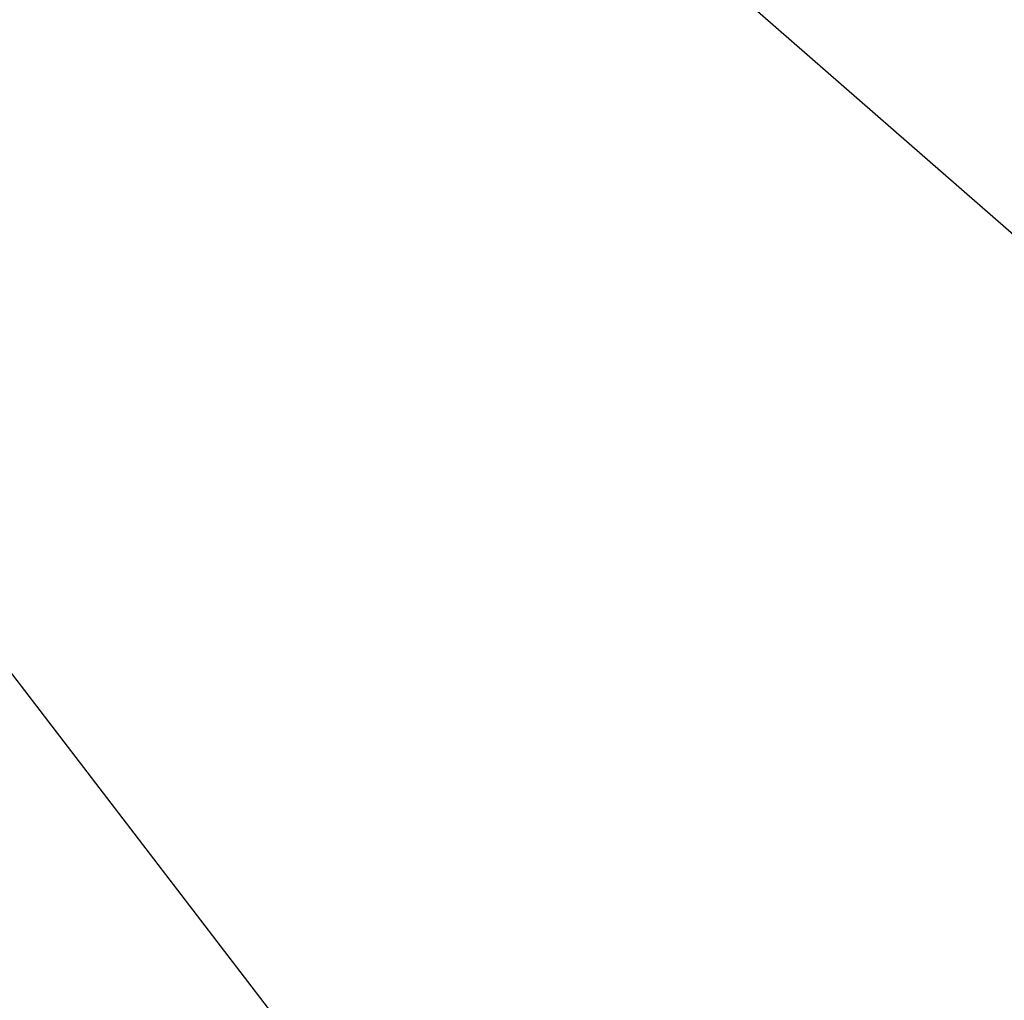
# Model space of a CAD drawing. Extents: x 0 to 457, y -4 to 453.
# Tile 138 of 256: x 129.7518 to 129.7858, y 126.9917 to 127.0255. Entities that reach past the tile are written whole.
import ezdxf

# ---------------------------------------------------------------- set-up
doc = ezdxf.new("R2010")
doc.units = 0
doc.layers.get('0').update_dxf_attribs({"color": 13, "linetype": 'CONTINUOUS'})

# ---------------------------------------------------------------- blocks, each defined once
blk = doc.blocks.new('GROUP_16')
blk.add_line((46.969919, 60.832763, 74.258784), (41.317005, 61.944887, 74.258784))
mesh = blk.add_polyface()
corners = [(48.695822, 65.952335, 68.567031), (51.833982, 57.831807, 73.41822), (46.792033, 60.305098, 73.41822), (55.134513, 62.793882, 68.567031)]
mesh.append_faces([[corners[k] for k in face] for face in [(0, 1, 2), (1, 0, 3)]], dxfattribs={"vtx0": -1})
mesh = blk.add_polyface()
corners = [(41.28175, 61.389162, 73.41822), (44.619511, 53.860716, 77.023956), (40.851184, 54.602076, 77.023956), (46.792033, 60.305098, 73.41822)]
mesh.append_faces([[corners[k] for k in face] for face in [(0, 1, 2), (1, 0, 3)]], dxfattribs={"vtx0": -1})
blk = doc.blocks.new('GROUP_7')
blk.add_blockref('GROUP_16', (0, 0, 40))
blk = doc.blocks.new('GROUP_22')
for p, q in [((25.123919, 39.122727, 0.75), (29.898652, 37.144968, 0.75)), ((25.123919, 39.122727, 2.25), (29.898652, 37.144968, 2.25))]:
    blk.add_line(p, q)
blk = doc.blocks.new('GROUP_23')
at = {"xscale": 1.1, "yscale": 1.1, "zscale": 2.5}
blk.add_blockref('GROUP_22', (225.860683, 225.898394, 112.02115), dxfattribs=at)
blk = doc.blocks.new('COMPONENT_9')
at = {"xscale": 0.4000000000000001, "yscale": 0.4000000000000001, "zscale": 0.4000000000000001}
for name, p in [('GROUP_23', (1.364409, 1.012274, 8.22885)), ('GROUP_7', (84.478492, 84.054273, 46.93731))]:
    blk.add_blockref(name, p, dxfattribs=at)
blk = doc.blocks.new('GROUP_2')
at = {"rotation": 150}
blk.add_blockref('COMPONENT_9', (236.548999, 151.905576, 200), dxfattribs=at)

msp = doc.modelspace()

# ---------------------------------------------------------------- block references
msp.add_blockref('GROUP_2', (36.686424, 17.498938, -0.189035))

doc.saveas('drawing.dxf')
